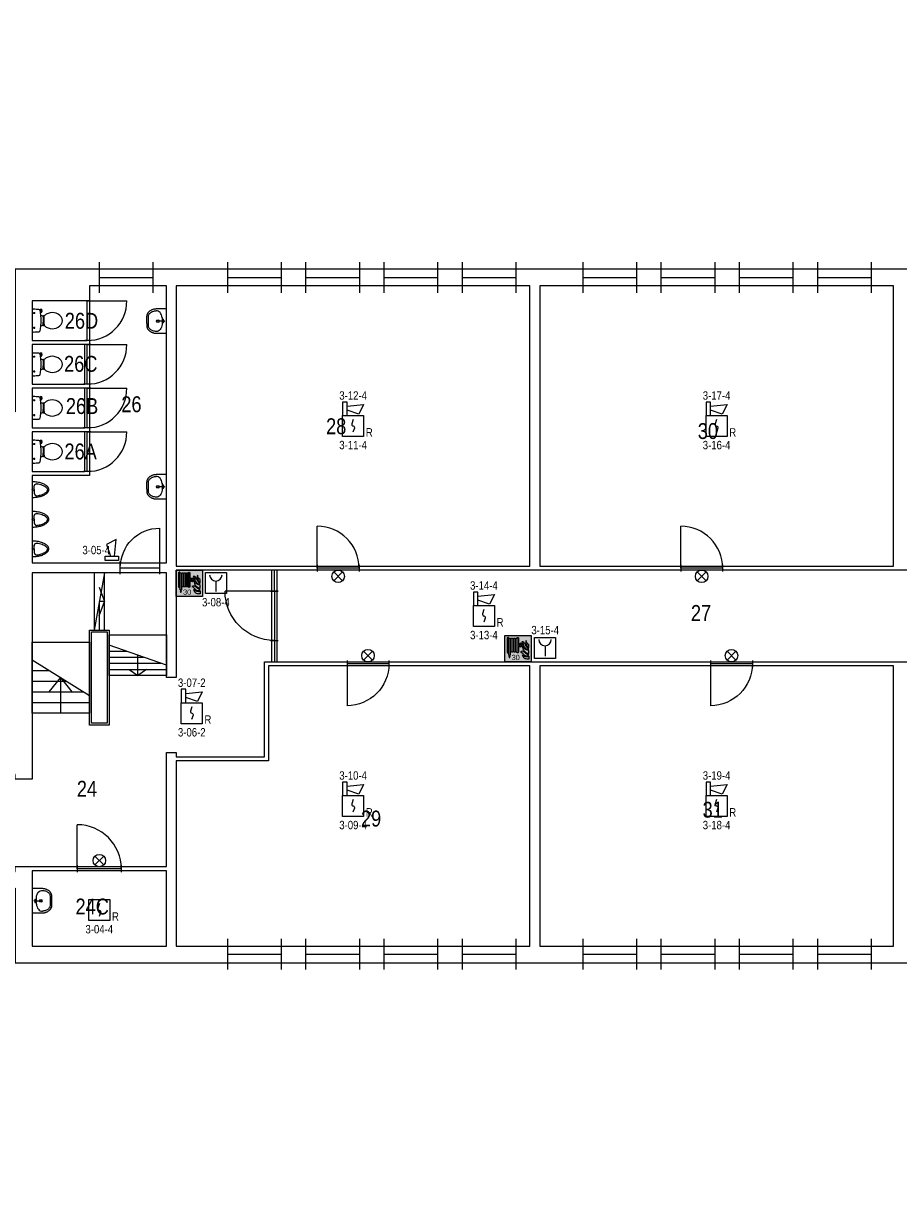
# Model space of a CAD drawing. Header units: millimetres. Extents: x 708096 to 1339077, y 428246 to 469230.
# Tile 9 of 15: x 1033673 to 1053513, y 439523 to 466388. Entities that reach past the tile are written whole.
import ezdxf
from ezdxf.enums import TextEntityAlignment as Align

# ---------------------------------------------------------------- set-up
doc = ezdxf.new("R2010")
doc.units = ezdxf.units.MM
doc.header["$LTSCALE"] = 171.31931
for name, color, linetype in [('-001 BWK', 7, 'Continuous'), ('003. HEFAS-BMI-AUTOMATISCHE MELDERS', 1, 'Continuous'), ('004. HEFAS-BMI-HANDBRANDMELDERS', 1, 'Continuous'), ('DVD-VB-V_TEXT', 7, 'Continuous'), ('FL8222--_BSLH', 7, 'Continuous')]:
    doc.layers.add(name, color=color, linetype=linetype)
doc.layers.add('DVD-VB-V-BC_Compartiment-17', color=7, linetype='Continuous', true_color=0xfce6d4)
doc.styles.add('DVD_ALG 1.8mm_RE', font='arial.ttf', dxfattribs={"height": 1.8})
doc.styles.get("Standard").update_dxf_attribs({"font": 'ARIALN.TTF'})

# ---------------------------------------------------------------- blocks, each defined once
blk = doc.blocks.new('DVDVB_32_-S-_Raam')
for p, q in [((0, -0.5), (0, 0.5)), ((1, -0.5), (1, 0.5)), ((0, 0), (1, 0))]:
    blk.add_line(p, q)
blk = doc.blocks.new('DVDVB_32_-S-_Deur')
for p, q in [((0, -0.5), (0, 0.5)), ((1, -0.5), (1, 0.5)), ((0, 0), (1, 0))]:
    blk.add_line(p, q)
blk = doc.blocks.new('DVDVB_32_-S-_DraairichtingEnkel')
blk.add_line((0, 0), (0, 1))
blk.add_arc((0, 0), 1, 0, 90)
blk = doc.blocks.new('DVDVB_74_-S-_Toilet')
for p, q in [((248, 0), (-248, 0)), ((-143, -45), (-184, -45)), ((-163, -66), (-163, -24)), ((-111, -200), (-111, -230)), ((-101, -271), (-101, -250)), ((-101, -250), (-57, -250)), ((-67, -250), (-67, -268)), ((-57, -250), (-57, -267)), ((-57, -255), (-35, -255)), ((-35, -255), (-35, -260)), ((-35, -260), (35, -260)), ((35, -255), (35, -260)), ((57, -255), (35, -255)), ((57, -250), (57, -266)), ((101, -250), (57, -250)), ((67, -250), (67, -267)), ((101, -270), (101, -250)), ((111, -230), (111, -200)), ((193, -45), (152, -45)), ((173, -65), (173, -25)), ((178, -192), (183, -206)), ((181, -202), (210, -196)), ((211, -197), (208, -187)), ((262, -216), (210, -224)), ((222, -205), (259, -200)), ((264, -204), (266, -210))]:
    blk.add_line(p, q)
for centre in [(-163, -46), (173, -46)]:
    blk.add_circle(centre, 12)
for centre, radius, start, end in [((-214, -28), 43.4, 141.7698, 181.0192), ((892, -28), 1150, 180, 186.3309), ((-217, -151), 34, 186.3309, 259.2904), ((0, 994), 1200, 259.2904, 264.6981), ((-240, -231), 129, 326.1571, 0), ((0, 992), 1197, 264.6981, 275.3019), ((9, -1192), 926, 84.3005, 96.9358), ((0, 994), 1200, 275.3019, 280.7271), ((240, -231), 129, 180, 213.8429), ((207, -200), 25, 195.9272, 278.4779), ((220, -196), 10, 191.8886, 277.2238), ((217, -152), 33.5, 280.7271, 353.6509), ((214, -28), 43.4, 358.9808, 38.2302), ((-893, -28), 1150, 353.6509, 0), ((260, -206), 5, 15.7398, 97.2238), ((261, -212), 5, 278.4779, 15.7398), ((80, -457), 263, 148.9077, 230.8792), ((241, -554), 450, 146.1571, 148.9077), ((-101, -292), 20, 96.9358, 142.58), ((-81, -457), 263, 309.1208, 31.0923), ((99, -290), 20, 37.7817, 84.3005), ((-241, -554), 450, 31.0923, 33.8429), ((0, -556), 135, 230.8792, 309.1208)]:
    blk.add_arc(centre, radius, start, end)
blk = doc.blocks.new('DVDVB_74_-S-_Urinoir')
blk.add_circle((0, -25), 25)
blk.add_open_spline([(177, 0), (0, 0), (-178, 0)], degree=2)
for points, weights, knots in [([(-178, 0), (-178, -380), (0, -380), (177, -380), (177, 0)], [1, 0.707106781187, 1, 0.707106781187, 1], [0, 0, 0, 0.25, 0.25, 0.5, 0.5, 0.5]), ([(-1, -50), (-41, -50), (-81, -50), (-140, -50), (-140, -110), (-141, -111), (-141, -113), (-140, -113), (-140, -113), (-106, -344), (-4, -350)], [1, 1, 1, 0.707106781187, 1, 1, 1, 1, 1, 0.817166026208, 0.992380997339], [0, 0, 0, 0.2, 0.2, 0.4, 0.4, 0.6, 0.6, 0.8, 0.8, 0.9958328, 0.9958328, 0.9958328]), ([(-7, -50), (32, -50), (71, -50), (72, -50), (72, -50), (132, -50), (132, -110), (132, -110), (131, -110), (131, -111), (131, -113), (132, -113), (132, -113), (99, -344), (-4, -350)], [1, 1, 1, 1, 1, 0.707106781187, 1, 1, 1, 1, 1, 1, 1, 0.817166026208, 0.992380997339], [0, 0, 0, 0.1428571, 0.1428571, 0.2857143, 0.2857143, 0.4285714, 0.4285714, 0.5714286, 0.5714286, 0.7142857, 0.7142857, 0.8571429, 0.8571429, 0.9970234, 0.9970234, 0.9970234])]:
    blk.add_rational_spline(points, weights, degree=2, knots=knots)
blk = doc.blocks.new('DVDVB_74_-S-_Wasbak')
for p, q in [((-79, -100), (79, -100)), ((0, -65), (-45, -82)), ((-37, -64), (-29, -89)), ((0, -65), (0, -153)), ((0, -65), (45, -82)), ((37, -64), (29, -89))]:
    blk.add_line(p, q)
for centre, radius in [((0, -196), 30), ((0, -196), 20), ((0, -66), 17.5)]:
    blk.add_circle(centre, radius)
blk.add_ellipse((-96, -211), major_axis=(136, 40), ratio=0.751905, start_param=1.224555, end_param=2.997882)
at = {"extrusion": (0, 0, -1)}
blk.add_ellipse((96, -211), major_axis=(-136, 40), ratio=0.751905, start_param=1.224555, end_param=2.997882, dxfattribs=at)
for points in [[(-275, 0), (-275, -118), (-275, -235)], [(275, 0), (0, 0), (-275, 0)], [(275, -236), (275, -118), (275, 0)], [(-92, -451), (0, -450), (91, -450)]]:
    blk.add_open_spline(points, degree=2)
for points in [[(-275, -235), (-270, -456), (-92, -451)], [(91, -450), (270, -456), (275, -236)]]:
    blk.add_rational_spline(points, [1, 0.707108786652, 1], degree=2)
blk.add_rational_spline([(235, -235), (231, -415), (92, -411), (92, -410), (91, -410), (0, -410), (-91, -410), (-92, -410), (-93, -411), (-231, -415), (-235, -235)], [1, 0.707108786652, 1, 1, 1, 1, 1, 1, 1, 0.707108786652, 1], degree=2, knots=[0, 0, 0, 0.2, 0.2, 0.4, 0.4, 0.6, 0.6, 0.8, 0.8, 1, 1, 1])
blk = doc.blocks.new('DVDVB_24_-S-_TrapOp')
for p, q in [((0.15, 1), (0.15, 0)), ((0.75, 1), (0.25, 0)), ((0.3, 1), (0.3, 0.1)), ((0.45, 1), (0.45, 0.4)), ((0.6, 1), (0.6, 0.7)), ((0.3, 0.7), (0.5, 0.5)), ((0, 0.5), (0.5, 0.5)), ((0.3, 0.3), (0.5, 0.5))]:
    blk.add_line(p, q)
at = {"flags": 128}
blk.add_lwpolyline([(0, 1), (1, 1), (1, 0), (0, 0)], close=True, dxfattribs=at)
blk = doc.blocks.new('DVDVB_24_-S-_TrapNeer')
for p, q in [((0.75, 1), (0.25, 0)), ((0.7, 0), (0.7, 0.9)), ((0.85, 0), (0.85, 1)), ((0.85, 0.65), (1, 0.5)), ((1, 0.5), (0.5, 0.5)), ((0.55, 0), (0.55, 0.6)), ((0.85, 0.35), (1, 0.5)), ((0.4, 0), (0.4, 0.3))]:
    blk.add_line(p, q)
at = {"flags": 128}
blk.add_lwpolyline([(0, 1), (1, 1), (1, 0), (0, 0)], close=True, dxfattribs=at)
blk = doc.blocks.new('DVD_BSLH_001_v02')
at = {"layer": 'FL8222--_BSLH', "true_color": 0xbd3632}
h = blk.add_hatch(color=15, dxfattribs=at)
h.paths.add_polyline_path([(300, 300), (-300, 300), (-300, -300), (300, -300)])
h.paths.add_polyline_path([(1, -94), (-17, -94), (-17, 254), (0, 254), (11, 242), (11, 86), (21, 86, -11.935869), (21, 73), (11, 73), (11, -81)], flags=16)
h.paths.add_polyline_path([(103, -142, 0.121619), (140, -168, 0.053711), (184, -180, 0.091864), (215, -180, 0.003576), (246, -173), (246, -238), (210, -238, -0.093847), (162, -228, -0.11421), (132, -208, -0.070844), (117, -185, -0.066562)], flags=16)
h.paths.add_polyline_path([(-39, -78), (-42, -78, -0.414214), (-54, -66), (-54, 224, -0.414214), (-42, 237), (-39, 237, -0.414214), (-27, 224), (-27, -66, -0.414214)], flags=16)
h.paths.add_polyline_path([(54, -75, -0.140947), (99, -60, -0.186678), (156, -88, 0.0624), (189, -118, 0.067342), (246, -141, -0.194047), (194, -160, -0.184683), (135, -139, 0.00948), (93, -92, 0.112267)], flags=16)
h.paths.add_polyline_path([(-77, -78), (-80, -78, -0.414214), (-92, -66), (-92, 224, -0.414214), (-80, 237), (-77, 237, -0.414214), (-65, 224), (-65, -66, -0.414214)], flags=16)
h.paths.add_polyline_path([(-116, -78), (-118, -78, -0.414214), (-131, -66), (-131, 224, -0.414214), (-118, 237), (-116, 237, -0.414214), (-103, 224), (-103, -66, -0.414214)], flags=16)
h.paths.add_polyline_path([(-154, -78), (-157, -78, -0.414214), (-169, -66), (-169, 224, -0.414214), (-157, 237), (-154, 237, -0.414214), (-142, 224), (-142, -66, -0.414214)], flags=16)
h.paths.add_polyline_path([(-187, -202), (-202, -202), (-207, -169, -0.23251), (-208, -168, -0.130777), (-206, -167), (-182, -167, -0.065582), (-180, -167)], flags=16)
h.paths.add_polyline_path([(-180, -146), (-207, -146), (-208, 224, -0.414402), (-195, 237), (-193, 237, -0.414214), (-180, 224)], flags=16)
h.paths.add_polyline_path([(113, -7, -0.134714), (103, 55, 0.072408), (155, -3, 0.126765), (237, -42), (246, -42), (246, -109, -0.121842), (153, -64, -0.092222)], flags=16)
h.paths.add_polyline_path([(30, 73), (52, 73), (52, 50, 0.121659), (67, 50), (67, 73), (91, 73, -0.769185)], flags=0)
h.paths.add_polyline_path([(-217, -95), (-236, -95), (-246, -82), (-246, 242), (-234, 253), (-217, 253)], flags=16)
h.paths.add_polyline_path([(131, 58, -0.042192), (110, 124, 0.136872), (86, 153, -0.111668), (112, 152, -0.150949), (155, 117, 0.015659), (188, 49, 0.165104), (246, -7, -0.199323), (184, -3, -0.171723)], flags=16)
h.paths.add_polyline_path([(29, 86, -0.289048), (52, 112), (52, 86)], flags=0)
h.paths.add_polyline_path([(67, 86), (67, 112, -0.310761), (92, 86)], flags=0)
h.paths.add_polyline_path([(197, 69, -0.138123), (177, 120, -0.090327), (182, 184, 0.060954), (208, 123, 0.18753), (246, 90), (246, 23, -0.083194)], flags=16)
at = {"layer": 'FL8222--_BSLH', "true_color": 0xf4f8f4}
h = blk.add_hatch(color=7, dxfattribs=at)
h.paths.add_polyline_path([(-217, 253), (-234, 253), (-246, 242), (-246, -82), (-236, -95), (-217, -95)])
h.paths.add_polyline_path([(-180, 224, 0.413383), (-193, 237), (-195, 237, 0.414214), (-208, 224), (-207, -146), (-180, -146)])
h.paths.add_polyline_path([(-180, -168, 0.214869), (-180, -167, 0.054343), (-182, -167), (-206, -167, 0.130777), (-208, -168, 0.23251), (-207, -169), (-202, -202), (-187, -202)])
h.paths.add_polyline_path([(-142, 224, 0.414214), (-154, 237), (-157, 237, 0.414214), (-169, 224), (-169, -66, 0.414214), (-157, -78), (-154, -78, 0.414214), (-142, -66)])
h.paths.add_polyline_path([(-103, 224, 0.414214), (-116, 237), (-118, 237, 0.414214), (-131, 224), (-131, -66, 0.414214), (-118, -78), (-116, -78, 0.414214), (-103, -66)])
h.paths.add_polyline_path([(-65, 224, 0.414214), (-77, 237), (-80, 237, 0.414214), (-92, 224), (-92, -66, 0.414214), (-80, -78), (-77, -78, 0.414214), (-65, -66)])
h.paths.add_polyline_path([(-27, 224, 0.414214), (-39, 237), (-42, 237, 0.414214), (-54, 224), (-54, -66, 0.414214), (-42, -78), (-39, -78, 0.414214), (-27, -66)])
h.paths.add_polyline_path([(11, 73), (21, 73, 11.935869), (21, 86), (11, 86), (11, 242), (0, 254), (-17, 254), (-17, -94), (1, -94), (11, -81)])
h.paths.add_polyline_path([(30, 73), (52, 73), (52, 50, 0.121659), (67, 50), (67, 73), (91, 73, -0.769185)], flags=16)
h.paths.add_polyline_path([(29, 86, -0.289048), (52, 112), (52, 86)], flags=16)
h.paths.add_polyline_path([(67, 86), (67, 112, -0.310761), (92, 86)], flags=16)
h.paths.add_polyline_path([(246, 90, -0.18753), (208, 123, -0.060954), (182, 184, 0.090327), (177, 120, 0.138123), (197, 69, 0.083194), (246, 23)])
h.paths.add_polyline_path([(188, 49, -0.015659), (155, 117, 0.150949), (112, 152, 0.111668), (86, 153, -0.136872), (110, 124, 0.042192), (131, 58, 0.171723), (184, -3, 0.199323), (246, -7, -0.165104)])
h.paths.add_polyline_path([(246, -42), (237, -42, -0.126765), (155, -3, -0.072408), (103, 55, 0.134714), (113, -7, 0.092222), (153, -64, 0.121842), (246, -109)])
h.paths.add_polyline_path([(156, -88, 0.186678), (99, -60, 0.140947), (54, -75, -0.112267), (93, -92, -0.00948), (135, -139, 0.184683), (194, -160, 0.194047), (246, -141, -0.067342), (189, -118, -0.0624)])
h.paths.add_polyline_path([(246, -173, -0.003576), (215, -180, -0.091864), (184, -180, -0.053711), (140, -168, -0.121619), (103, -142, 0.066562), (117, -185, 0.070844), (132, -208, 0.11421), (162, -228, 0.093847), (210, -238), (246, -238)])
at = {"layer": 'FL8222--_BSLH', "color": 7, "true_color": 0xf4f8f4}
for p, q in [((-195, 237), (-193, 237)), ((-180, 224), (-180, -147)), ((11, 86), (21, 86)), ((11, 73), (21, 73)), ((29, 86), (52, 86)), ((30, 73), (52, 73)), ((52, 86), (52, 112)), ((52, 50), (52, 73)), ((67, 86), (67, 112)), ((67, 86), (92, 86)), ((67, 73), (91, 73)), ((67, 50), (67, 73)), ((-207, -146), (-180, -146))]:
    blk.add_line(p, q, dxfattribs=at)
at = {"layer": 'FL8222--_BSLH', "color": 15, "true_color": 0xbd3632}
blk.add_lwpolyline([(-300, 300), (300, 300), (300, -300), (-300, -300)], close=True, dxfattribs=at)
at = {"layer": 'FL8222--_BSLH', "color": 7, "true_color": 0xf4f8f4}
blk.add_lwpolyline([(-217, 253), (-234, 253), (-246, 242), (-246, -82), (-236, -95), (-217, -95)], close=True, dxfattribs=at)
for points in [[(-207, -146), (-208, 224, -0.414214), (-195, 237)], [(246, -7, -0.165104), (188, 49, -0.015659), (155, 117, 0.150949), (112, 152, 0.111668), (86, 153, -0.136872), (110, 124, 0.042192), (131, 58, 0.171723), (184, -3, 0.199323), (246, -7, -0.370565)], [(246, -109), (246, -42), (237, -42, -0.126765), (155, -3, -0.072408), (103, 55, 0.134714), (113, -7, 0.092222), (153, -64, 0.121842), (246, -109, 3.321527)], [(246, 23), (246, 90, -0.18753), (208, 123, -0.060954), (182, 184, 0.090327), (177, 120, 0.138123), (197, 69, 0.083194), (246, 23, 51.981878)], [(246, -141, -0.067342), (189, -118, -0.0624), (156, -88, 0.186678), (99, -60, 0.140947), (54, -75, -0.112267), (93, -92, -0.00948), (135, -139, 0.184683), (194, -160, 0.194047), (246, -141, -1.358994)], [(246, -173), (246, -238), (210, -238, -0.093847), (162, -228, -0.11421), (132, -208, -0.070844), (117, -185, -0.066562), (103, -142, 0.121619), (140, -168, 0.053711), (184, -180, 0.091864), (215, -180, 0.003576), (246, -173, -2.492094)]]:
    blk.add_lwpolyline(points, format="xyb", dxfattribs=at)
for points in [[(-157, 237), (-154, 237, -0.414214), (-142, 224), (-142, -66, -0.414214), (-154, -78), (-157, -78, -0.414214), (-169, -66), (-169, 224, -0.414214)], [(-118, 237), (-116, 237, -0.414214), (-103, 224), (-103, -66, -0.414214), (-116, -78), (-118, -78, -0.414214), (-131, -66), (-131, 224, -0.414214)], [(-80, 237), (-77, 237, -0.414214), (-65, 224), (-65, -66, -0.414214), (-77, -78), (-80, -78, -0.414214), (-92, -66), (-92, 224, -0.414214)], [(-42, 237), (-39, 237, -0.414214), (-27, 224), (-27, -66, -0.414214), (-39, -78), (-42, -78, -0.414214), (-54, -66), (-54, 224, -0.414214)], [(-202, -202), (-187, -202), (-180, -168, 0.214869), (-180, -167, 0.056985), (-182, -167), (-206, -167, 0.130777), (-208, -168, 0.23251), (-207, -169)]]:
    blk.add_lwpolyline(points, format="xyb", close=True, dxfattribs=at)
blk.add_lwpolyline([(11, 73), (11, -81), (1, -94), (-17, -94), (-17, 254), (0, 254), (11, 242), (11, 86)], dxfattribs=at)
for centre, radius, start, end in [((-193, 224), 12.5, 0, 90), ((61, 81), 40.2, 191.745, 172.5885), ((61, 81), 31.9, 106.1557, 170.6431), ((61, 81), 31.9, 194.8661, 345.1339), ((61, 81), 31.9, 9.3569, 78.4097)]:
    blk.add_arc(centre, radius, start, end, dxfattribs=at)
at = {"layer": 'DVD-VB-V_TEXT', "lineweight": 5, "style": 'DVD_ALG 1.8mm_RE'}
blk.add_attdef('$SLANGLENGTE', (-145, -260), '', height=120, dxfattribs=at)
at = {"layer": 'DVD-VB-V_TEXT', "lineweight": 5, "style": 'DVD_ALG 1.8mm_RE', "flags": 1}
for tag, p in [('$BI_CODE', (-300, -432)), ('$RUIMTECODE', (-300, -624)), ('$FABRIKANT', (-299, -816)), ('$BOUWJAAR', (-299, -1008)), ('$NADERE_LOCATIEBEPALING', (-298, -1200))]:
    blk.add_attdef(tag, p, '', height=120, dxfattribs=at)
blk = doc.blocks.new('*U58')
at = {"layer": '003. HEFAS-BMI-AUTOMATISCHE MELDERS', "color": 1, "linetype": 'Continuous'}
blk.add_line((-170, -170), (-170, 170), dxfattribs=at)
blk.add_lwpolyline([(-170, -170), (-170, 170), (170, 170), (170, -170)], close=True, dxfattribs=at)
at = {"layer": '004. HEFAS-BMI-HANDBRANDMELDERS', "color": 1, "linetype": 'Continuous'}
blk.add_line((-1, 34), (-1, -136), dxfattribs=at)
blk.add_lwpolyline([(-170, 170), (170, 170), (170, -170), (-170, -170)], close=True, dxfattribs=at)
blk.add_arc((-1, 135), 101, 180, 0, dxfattribs=at)
at = {"layer": '003. HEFAS-BMI-AUTOMATISCHE MELDERS'}
blk.add_attdef('COMPONENTNUMMER', text='', height=135, dxfattribs=at).set_placement((0, -308), align=Align.MIDDLE_CENTER)
blk = doc.blocks.new('*U113')
at = {"layer": '003. HEFAS-BMI-AUTOMATISCHE MELDERS', "color": 1, "linetype": 'Continuous'}
blk.add_line((-170, -170), (-170, 170), dxfattribs=at)
blk.add_lwpolyline([(-170, -170), (-170, 170), (170, 170), (170, -170)], close=True, dxfattribs=at)
at = {"layer": '004. HEFAS-BMI-HANDBRANDMELDERS', "color": 1, "linetype": 'Continuous'}
blk.add_line((-1, 34), (-1, -136), dxfattribs=at)
blk.add_lwpolyline([(-170, 170), (170, 170), (170, -170), (-170, -170)], close=True, dxfattribs=at)
blk.add_arc((-1, 135), 101, 180, 0, dxfattribs=at)
at = {"layer": '003. HEFAS-BMI-AUTOMATISCHE MELDERS'}
blk.add_attdef('COMPONENTNUMMER', text='', height=135, dxfattribs=at).set_placement((2, 287), align=Align.MIDDLE_CENTER)
blk = doc.blocks.new('*U74')
at = {"layer": '003. HEFAS-BMI-AUTOMATISCHE MELDERS', "color": 1, "linetype": 'Continuous'}
blk.add_lwpolyline([(-170, -170), (-170, 170), (170, 170), (170, -170)], close=True, dxfattribs=at)
blk.add_lwpolyline([(1, 105), (-21, 34, 0.457698), (0, 0, -0.462378), (21, -34), (-2, -102)], format="xyb", dxfattribs=at)
at = {"layer": '003. HEFAS-BMI-AUTOMATISCHE MELDERS', "insert": (261, -170), "char_height": 135, "width": 490.19, "attachment_point": 8}
blk.add_mtext('R', dxfattribs=at)
at = {"layer": '003. HEFAS-BMI-AUTOMATISCHE MELDERS'}
blk.add_attdef('COMPONENTNUMMER', text='', height=135, dxfattribs=at).set_placement((0, -308), align=Align.MIDDLE_CENTER)
blk = doc.blocks.new('*U85')
at = {"layer": '003. HEFAS-BMI-AUTOMATISCHE MELDERS', "color": 1, "linetype": 'Continuous'}
for points in [[(-170, 170), (-98, 170), (-98, 387), (-170, 387)], [(-170, -170), (-170, 170), (170, 170), (170, -170)]]:
    blk.add_lwpolyline(points, close=True, dxfattribs=at)
blk.add_lwpolyline([(-98, 319), (170, 348), (91, 191), (-98, 255)], dxfattribs=at)
blk.add_lwpolyline([(1, 105), (-21, 34, 0.457698), (0, 0, -0.462378), (21, -34), (-2, -102)], format="xyb", dxfattribs=at)
at = {"layer": '003. HEFAS-BMI-AUTOMATISCHE MELDERS', "insert": (261, -170), "char_height": 135, "width": 490.19, "attachment_point": 8}
blk.add_mtext('R', dxfattribs=at)
at = {"layer": '003. HEFAS-BMI-AUTOMATISCHE MELDERS'}
for tag, p in [('COMPONENTNUMMER2', (0, 493)), ('COMPONENTNUMMER', (0, -308))]:
    blk.add_attdef(tag, text='', height=135, dxfattribs=at).set_placement(p, align=Align.MIDDLE_CENTER)
blk = doc.blocks.new('*U112')
at = {"layer": '003. HEFAS-BMI-AUTOMATISCHE MELDERS', "color": 1, "linetype": 'Continuous'}
blk.add_lwpolyline([(-170, 170), (-98, 170), (-98, 387), (-170, 387)], close=True, dxfattribs=at)
blk.add_lwpolyline([(-98, 319), (170, 348), (91, 191), (-98, 255)], dxfattribs=at)
at = {"layer": '003. HEFAS-BMI-AUTOMATISCHE MELDERS'}
blk.add_attdef('COMPONENTNUMMER2', text='', height=135, dxfattribs=at).set_placement((0, 160), align=Align.MIDDLE_CENTER)
blk = doc.blocks.new('NEVENINDICATOR')
at = {"color": 1, "linetype": 'Continuous'}
for p, q in [((-120, -120), (120, 120)), ((-120, 120), (120, -120))]:
    blk.add_line(p, q, dxfattribs=at)
blk.add_circle((0, 0), 170, dxfattribs=at)
blk = doc.blocks.new('A$C1404348D')
at = {"xscale": 0.7895648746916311, "yscale": 0.7895648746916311, "zscale": 0.7895648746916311}
blk.add_blockref('NEVENINDICATOR', (0, 0), dxfattribs=at)
blk = doc.blocks.new('*U55')
at = {"layer": '003. HEFAS-BMI-AUTOMATISCHE MELDERS', "xscale": 0.75, "yscale": 0.75, "zscale": 0.75}
blk.add_blockref('A$C1404348D', (0, 0), dxfattribs=at)

msp = doc.modelspace()

# ---------------------------------------------------------------- linework, layer by layer
at = {"layer": '-001 BWK'}
for p, q in [((1035503, 453938), (1035273, 452638)), ((1035503, 453938), (1035273, 453938)), ((1035273, 453938), (1035273, 452638)), ((1035503, 452638), (1035503, 453938)), ((1035388, 453613), (1035503, 453288)), ((1035388, 453288), (1035388, 452638)), ((1035503, 453288), (1035388, 453288)), ((1035388, 452963), (1035503, 453288)), ((1035163, 450478), (1035163, 452638)), ((1035163, 452638), (1035613, 452638)), ((1035208, 450523), (1035208, 452593)), ((1035208, 452593), (1035568, 452593)), ((1035273, 452638), (1035503, 452638)), ((1035568, 452593), (1035568, 450523)), ((1035613, 452638), (1035613, 450478)), ((1035613, 450478), (1035163, 450478)), ((1035568, 450523), (1035208, 450523))]:
    msp.add_line(p, q, dxfattribs=at)
for points in [[(1096653, 441963), (1096653, 459868), (1087278, 459868), (1087278, 456263), (1081918, 456263), (1081918, 460823), (1033483, 460823), (1033483, 457588), (1026563, 457588), (1026563, 466388), (1017158, 466388), (1017158, 439523), (1026533, 439523), (1026533, 446786), (1033483, 446786), (1033483, 445088), (1081918, 445088), (1081918, 448638), (1087278, 448638), (1087278, 441963)], [(1036913, 460443), (1035163, 460443), (1035163, 456143), (1033863, 456143), (1033863, 454158), (1036913, 454158)], [(1037133, 454086), (1045158, 454086), (1045158, 460443), (1037133, 460443)], [(1045378, 460443), (1045378, 454086), (1053403, 454086), (1053403, 460443)], [(1035113, 459203), (1035113, 460103), (1033863, 460103), (1033863, 459203)], [(1035063, 458213), (1035063, 459113), (1033863, 459113), (1033863, 458213)], [(1035063, 457223), (1035063, 458123), (1033863, 458123), (1033863, 457223)], [(1033863, 456233), (1035063, 456233), (1035063, 457133), (1033863, 457133)], [(1027033, 449363), (1027033, 447163), (1033483, 447163), (1033483, 447273), (1036913, 447273), (1036912, 449858), (1037133, 449858), (1037133, 449759), (1039134, 449759), (1039134, 451916), (1039302, 451916), (1039302, 453996), (1037133, 453996), (1037133, 451558), (1036913, 451558), (1036913, 453938), (1033863, 453938), (1033863, 449253), (1033483, 449253), (1033483, 449363), (1030723, 449363), (1030723, 448773), (1029183, 448773), (1029182, 449363)], [(1039418, 453996), (1039418, 451916), (1061701, 451916), (1061701, 453996)], [(1037133, 445468), (1045158, 445468), (1045158, 451826), (1039223, 451826), (1039223, 449668), (1037133, 449668)], [(1045378, 451826), (1045378, 445468), (1053403, 445468), (1053403, 451826)], [(1033863, 445468), (1036913, 445468), (1036913, 447173), (1033863, 447173)]]:
    msp.add_lwpolyline(points, close=True, dxfattribs=at)

# ---------------------------------------------------------------- block references
for name, p, xscale, yscale in [('DVDVB_32_-S-_Raam', (1035393, 460633), 1219.999977, 699.9988111), ('DVDVB_32_-S-_Raam', (1038301, 460633), 1219.999977, 699.9988111), ('DVDVB_32_-S-_Raam', (1040076, 460633), 1219.999977, 699.9988111), ('DVDVB_32_-S-_Raam', (1041851, 460633), 1219.999977, 699.9988111), ('DVDVB_32_-S-_Raam', (1043626, 460633), 1219.999977, 699.9988111), ('DVDVB_32_-S-_Raam', (1046361, 460633), 1219.999977, 699.9988111), ('DVDVB_32_-S-_Raam', (1048136, 460633), 1219.999977, 699.9988111), ('DVDVB_32_-S-_Raam', (1049911, 460633), 1219.999977, 699.9988111), ('DVDVB_32_-S-_Raam', (1051686, 460633), 1219.999977, 699.9988111), ('DVDVB_32_-S-_DraairichtingEnkel', (1040333, 454041), 950.0122772, 950.0122772), ('DVDVB_32_-S-_DraairichtingEnkel', (1048578, 454041), 950.0122772, 950.0122772), ('DVDVB_32_-S-_Deur', (1035863, 454048), 899.9634089, 280), ('DVDVB_32_-S-_DraairichtingEnkel', (1041008, 451871), 950.0122415, -950.0122415), ('DVDVB_32_-S-_DraairichtingEnkel', (1049253, 451871), 950.0122772, -950.0122772), ('DVDVB_32_-S-_DraairichtingEnkel', (1034888, 447223), 999.9999867, 999.9999867), ('DVDVB_32_-S-_Raam', (1038301, 445287), 1219.999977, 699.9988111), ('DVDVB_32_-S-_Raam', (1040076, 445287), 1219.999977, 699.9988111), ('DVDVB_32_-S-_Raam', (1041851, 445287), 1219.999977, 699.9988111), ('DVDVB_32_-S-_Raam', (1043626, 445287), 1219.999977, 699.9988111), ('DVDVB_32_-S-_Raam', (1046361, 445287), 1219.999977, 699.9988111), ('DVDVB_32_-S-_Raam', (1048136, 445287), 1219.999977, 699.9988111), ('DVDVB_32_-S-_Raam', (1049911, 445287), 1219.999977, 699.9988111), ('DVDVB_32_-S-_Raam', (1051686, 445287), 1219.999977, 699.9988111)]:
    msp.add_blockref(name, p, dxfattribs=dict(at, xscale=xscale, yscale=yscale))
for name, p, xscale, yscale, rotation in [('DVDVB_32_-S-_Deur', (1035113, 459203), 899.9938965, 110, 90), ('DVDVB_32_-S-_DraairichtingEnkel', (1035113, 460103), 899.9938965, 899.9938965, 270), ('DVDVB_74_-S-_Toilet', (1033863, 459654), 0.9999983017, 0.9999983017, 90), ('DVDVB_74_-S-_Wasbak', (1036913, 459643), 0.9999983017, 0.9999983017, 270), ('DVDVB_74_-S-_Toilet', (1033863, 458663), 0.9999983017, 0.9999983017, 90), ('DVDVB_32_-S-_Deur', (1035113, 458213), 899.9938814, 160, 90), ('DVDVB_32_-S-_DraairichtingEnkel', (1035113, 459113), 899.9938814, 899.9938814, 270), ('DVDVB_32_-S-_Deur', (1035113, 457223), 899.9940096, 160, 90), ('DVDVB_32_-S-_DraairichtingEnkel', (1035113, 458123), 899.9940096, 899.9940096, 270), ('DVDVB_74_-S-_Toilet', (1033863, 457674), 0.9999983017, 0.9999983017, 90), ('DVDVB_32_-S-_Deur', (1035113, 456233), 900.0245094, 160, 90), ('DVDVB_32_-S-_DraairichtingEnkel', (1035113, 457133), 900.0245094, 900.0245094, 270), ('DVDVB_74_-S-_Toilet', (1033863, 456683), 0.9999983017, 0.9999983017, 90), ('DVDVB_74_-S-_Urinoir', (1033863, 455822), 0.9999983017, 0.9999983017, 90), ('DVDVB_74_-S-_Wasbak', (1036913, 455886), 0.9999983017, 0.9999983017, 270), ('DVDVB_74_-S-_Urinoir', (1033863, 455150), 0.9999983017, 0.9999983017, 90), ('DVDVB_32_-S-_DraairichtingEnkel', (1036763, 454048), 899.9634089, -899.9634089, 180), ('DVDVB_74_-S-_Urinoir', (1033863, 454479), 0.9999983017, 0.9999983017, 90), ('DVDVB_32_-S-_Deur', (1041283, 454041), 950.0122772, 150, 180), ('DVDVB_32_-S-_Deur', (1049528, 454041), 950.0122772, 150, 180), ('DVDVB_32_-S-_Raam', (1039360, 453522), 474.4567807, 176, 90), ('DVDVB_32_-S-_DraairichtingEnkel', (1039360, 453522), 1119.995182, -1119.995182, 270), ('DVDVB_32_-S-_Deur', (1039360, 453522), 1119.995182, 176, 270), ('DVDVB_24_-S-_TrapNeer', (1035613, 452528), 920, 1300, 270), ('DVDVB_24_-S-_TrapOp', (1035163, 450753), 1610, 1300, 90), ('DVDVB_32_-S-_Raam', (1039360, 452402), 485.5346711, 176, 270), ('DVDVB_32_-S-_Deur', (1041958, 451871), 950.0122415, 150, 180), ('DVDVB_32_-S-_Deur', (1050203, 451871), 950.0122772, 150, 180), ('DVDVB_32_-S-_Deur', (1035888, 447223), 999.9999867, 160, 180)]:
    msp.add_blockref(name, p, dxfattribs=dict(at, xscale=xscale, yscale=yscale, rotation=rotation))
at = {"layer": '-001 BWK', "rotation": 90}
msp.add_blockref('DVDVB_74_-S-_Wasbak', (1033863, 446498), dxfattribs=at)
at = {"layer": '003. HEFAS-BMI-AUTOMATISCHE MELDERS', "xscale": 1.403670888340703, "yscale": 1.403670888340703, "zscale": 1.403670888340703}
for name, p, values in [('*U85', (1041146, 457265), {'COMPONENTNUMMER': '3-11-4', 'COMPONENTNUMMER2': '3-12-4'}), ('*U85', (1049391, 457264), {'COMPONENTNUMMER': '3-16-4', 'COMPONENTNUMMER2': '3-17-4'}), ('*U58', (1038033, 453701), {'COMPONENTNUMMER': '3-08-4'}), ('*U85', (1044113, 452956), {'COMPONENTNUMMER': '3-13-4', 'COMPONENTNUMMER2': '3-14-4'}), ('*U113', (1045501, 452233), {'COMPONENTNUMMER': '3-15-4'}), ('*U85', (1037486, 450751), {'COMPONENTNUMMER': '3-06-2', 'COMPONENTNUMMER2': '3-07-2'}), ('*U85', (1041146, 448647), {'COMPONENTNUMMER': '3-09-4', 'COMPONENTNUMMER2': '3-10-4'}), ('*U85', (1049391, 448647), {'COMPONENTNUMMER': '3-18-4', 'COMPONENTNUMMER2': '3-19-4'}), ('*U74', (1035388, 446285), {'COMPONENTNUMMER': '3-04-4'})]:
    msp.add_blockref(name, p, dxfattribs=at).add_auto_attribs(values)
at = {"layer": '003. HEFAS-BMI-AUTOMATISCHE MELDERS'}
ref = msp.add_blockref('*U112', (1035283, 454452), dxfattribs=dict(at, xscale=-1.403670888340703, yscale=1.403670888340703, zscale=1.403670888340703, rotation=270))
ref.add_attrib('COMPONENTNUMMER2', '3-05-4', dxfattribs={"height": 189.5}).set_placement((1035319, 454451), align=Align.MIDDLE_CENTER)
at = {"layer": '003. HEFAS-BMI-AUTOMATISCHE MELDERS', "xscale": 1.403670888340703, "yscale": 1.403670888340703, "zscale": 1.403670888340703}
for p in [(1040808, 453855), (1049053, 453855), (1041483, 452057), (1049728, 452057), (1035388, 447409)]:
    msp.add_blockref('*U55', p, dxfattribs=at)
at = {"layer": 'DVD-VB-V-BC_Compartiment-17'}
for p in [(1037433, 453696), (1044886, 452216)]:
    msp.add_blockref('DVD_BSLH_001_v02', p, dxfattribs=at).add_auto_attribs({'$SLANGLENGTE': '30'})

# ---------------------------------------------------------------- texts
at = {"layer": '-001 BWK'}
for s, p in [('26D', (1034606, 459471)), ('26C', (1034590, 458494)), ('26B', (1034630, 457537)), ('26', (1035888, 457577)), ('28', (1040533, 457079)), ('30', (1048964, 456970)), ('26A', (1034598, 456507)), ('27', (1048808, 452844)), ('24', (1034879, 448857)), ('31', (1049073, 448383)), ('29', (1041324, 448182)), ('24C', (1034849, 446187))]:
    msp.add_text(s, height=360, dxfattribs=at).set_placement(p)

doc.saveas('drawing.dxf')
